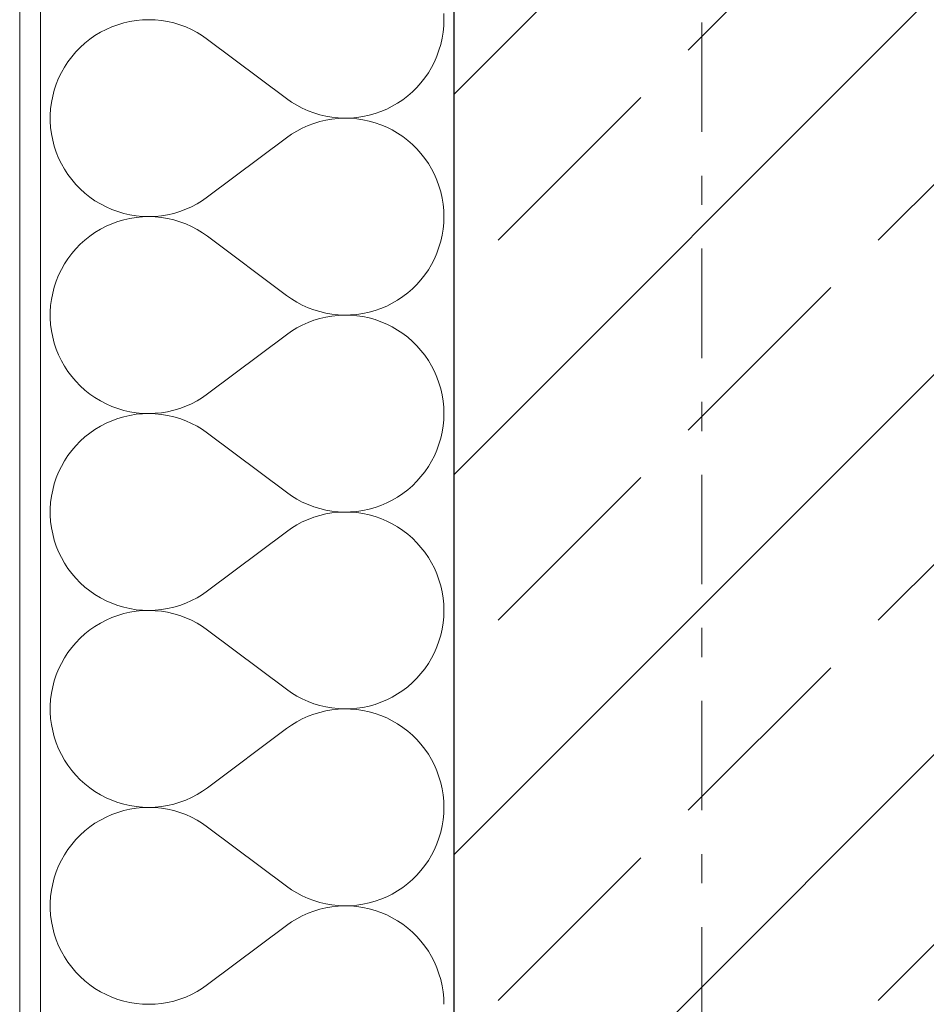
# Model space of a CAD drawing. Extents: x 100 to 2982, y 37 to 2050.
# Tile 42 of 135: x 620 to 664, y 1241 to 1289. Entities that reach past the tile are written whole.
import ezdxf
from ezdxf.xclip import XClip

# ---------------------------------------------------------------- set-up
doc = ezdxf.new("R2010")
doc.units = 0
doc.header["$MEASUREMENT"] = 0
doc.header["$XCLIPFRAME"] = 0
doc.linetypes.add('Przerywana podwójnie', pattern=[54.680554, 26.458333, -10.583333, 7.055556, -10.583333])
for name, color, linetype in [('410-K Osie', 7, 'Continuous'), ('420-K Ściany', 7, 'Continuous'), ('820-G Rysunki Obrazki', 7, 'Continuous')]:
    doc.layers.add(name, color=color, linetype=linetype)

# ---------------------------------------------------------------- blocks, each defined once
blk = doc.blocks.new('*X23')
at = {"layer": '420-K Ściany', "color": 174, "linetype": 'Continuous', "lineweight": 5, "ltscale": 0.2}
for p, q in [((625.137, 1288.626), (624.839, 1288.559)), ((625.438, 1288.674), (625.137, 1288.626)), ((625.743, 1288.703), (625.438, 1288.674)), ((626.048, 1288.713), (625.743, 1288.703)), ((626.353, 1288.702), (626.048, 1288.713)), ((626.658, 1288.672), (626.353, 1288.702)), ((626.959, 1288.623), (626.658, 1288.672)), ((627.257, 1288.554), (626.959, 1288.623)), ((640.326, 1288.713), (640.316, 1289.014)), ((640.316, 1288.412), (640.326, 1288.713)), ((623.708, 1288.102), (623.446, 1287.944)), ((623.979, 1288.243), (623.708, 1288.102)), ((624.259, 1288.367), (623.979, 1288.243)), ((624.546, 1288.472), (624.259, 1288.367)), ((624.839, 1288.559), (624.546, 1288.472)), ((627.55, 1288.467), (627.257, 1288.554)), ((627.836, 1288.361), (627.55, 1288.467)), ((628.115, 1288.237), (627.836, 1288.361)), ((628.386, 1288.095), (628.115, 1288.237)), ((640.24, 1287.814), (640.288, 1288.112)), ((640.288, 1288.112), (640.316, 1288.412)), ((623.196, 1287.77), (622.957, 1287.579)), ((623.446, 1287.944), (623.196, 1287.77)), ((628.647, 1287.936), (628.386, 1288.095)), ((628.897, 1287.76), (628.647, 1287.936)), ((628.897, 1287.76), (632.707, 1284.903)), ((640.174, 1287.52), (640.24, 1287.814)), ((622.517, 1287.155), (622.319, 1286.922)), ((622.73, 1287.374), (622.517, 1287.155)), ((622.957, 1287.579), (622.73, 1287.374)), ((639.987, 1286.948), (640.089, 1287.231)), ((640.089, 1287.231), (640.174, 1287.52)), ((622.136, 1286.678), (621.969, 1286.422)), ((622.319, 1286.922), (622.136, 1286.678)), ((639.729, 1286.404), (639.866, 1286.672)), ((639.866, 1286.672), (639.987, 1286.948)), ((621.969, 1286.422), (621.819, 1286.155)), ((639.574, 1286.145), (639.729, 1286.404)), ((621.687, 1285.88), (621.572, 1285.597)), ((621.819, 1286.155), (621.687, 1285.88)), ((639.218, 1285.66), (639.404, 1285.897)), ((639.404, 1285.897), (639.574, 1286.145)), ((621.475, 1285.307), (621.398, 1285.011)), ((621.572, 1285.597), (621.475, 1285.307)), ((638.804, 1285.223), (639.018, 1285.435)), ((639.018, 1285.435), (639.218, 1285.66)), ((621.398, 1285.011), (621.339, 1284.711)), ((632.707, 1284.903), (632.953, 1284.73)), ((638.087, 1284.674), (638.338, 1284.842)), ((638.338, 1284.842), (638.577, 1285.025)), ((638.577, 1285.025), (638.804, 1285.223)), ((621.3, 1284.408), (621.281, 1284.103)), ((621.339, 1284.711), (621.3, 1284.408)), ((632.953, 1284.73), (633.21, 1284.573)), ((633.21, 1284.573), (633.477, 1284.432)), ((633.477, 1284.432), (633.752, 1284.309)), ((633.752, 1284.309), (634.034, 1284.203)), ((637.28, 1284.271), (637.558, 1284.388)), ((637.558, 1284.388), (637.827, 1284.523)), ((637.827, 1284.523), (638.087, 1284.674)), ((621.281, 1284.103), (621.281, 1283.798)), ((634.034, 1284.203), (634.322, 1284.116)), ((634.322, 1284.116), (634.615, 1284.046)), ((634.615, 1283.855), (634.322, 1283.786)), ((634.615, 1284.046), (634.912, 1283.996)), ((634.912, 1283.906), (634.615, 1283.855)), ((634.912, 1283.996), (635.211, 1283.964)), ((635.211, 1283.938), (634.912, 1283.906)), ((635.211, 1283.964), (635.512, 1283.951)), ((635.512, 1283.95), (635.211, 1283.938)), ((635.512, 1283.951), (635.813, 1283.957)), ((635.813, 1283.944), (635.512, 1283.95)), ((635.813, 1283.957), (636.114, 1283.983)), ((636.114, 1283.919), (635.813, 1283.944)), ((636.114, 1283.983), (636.411, 1284.027)), ((636.411, 1283.875), (636.114, 1283.919)), ((636.411, 1284.027), (636.706, 1284.09)), ((636.706, 1283.812), (636.411, 1283.875)), ((636.706, 1284.09), (636.996, 1284.171)), ((636.996, 1283.73), (636.706, 1283.812)), ((636.996, 1284.171), (637.28, 1284.271)), ((621.281, 1283.798), (621.3, 1283.493)), ((621.3, 1283.493), (621.339, 1283.19)), ((633.477, 1283.469), (633.21, 1283.328)), ((633.752, 1283.592), (633.477, 1283.469)), ((634.034, 1283.698), (633.752, 1283.592)), ((634.322, 1283.786), (634.034, 1283.698)), ((637.28, 1283.631), (636.996, 1283.73)), ((637.558, 1283.513), (637.28, 1283.631)), ((637.827, 1283.378), (637.558, 1283.513)), ((638.087, 1283.227), (637.827, 1283.378)), ((621.339, 1283.19), (621.398, 1282.89)), ((621.398, 1282.89), (621.475, 1282.594)), ((628.897, 1280.141), (632.707, 1282.998)), ((632.953, 1283.171), (632.707, 1282.998)), ((633.21, 1283.328), (632.953, 1283.171)), ((638.338, 1283.059), (638.087, 1283.227)), ((638.577, 1282.876), (638.338, 1283.059)), ((638.804, 1282.678), (638.577, 1282.876)), ((621.475, 1282.594), (621.572, 1282.304)), ((639.018, 1282.467), (638.804, 1282.678)), ((639.218, 1282.242), (639.018, 1282.467)), ((621.572, 1282.304), (621.687, 1282.021)), ((621.687, 1282.021), (621.819, 1281.746)), ((639.404, 1282.004), (639.218, 1282.242)), ((639.574, 1281.756), (639.404, 1282.004)), ((621.819, 1281.746), (621.969, 1281.48)), ((621.969, 1281.48), (622.136, 1281.224)), ((639.729, 1281.497), (639.574, 1281.756)), ((639.866, 1281.229), (639.729, 1281.497)), ((622.136, 1281.224), (622.319, 1280.979)), ((622.319, 1280.979), (622.517, 1280.746)), ((639.987, 1280.953), (639.866, 1281.229)), ((640.089, 1280.67), (639.987, 1280.953)), ((622.517, 1280.746), (622.73, 1280.527)), ((622.73, 1280.527), (622.957, 1280.322)), ((640.174, 1280.381), (640.089, 1280.67)), ((622.957, 1280.322), (623.196, 1280.132)), ((623.196, 1280.132), (623.446, 1279.957)), ((628.647, 1279.966), (628.897, 1280.141)), ((640.24, 1280.087), (640.174, 1280.381)), ((640.288, 1279.79), (640.24, 1280.087)), ((623.446, 1279.957), (623.708, 1279.799)), ((623.708, 1279.799), (623.979, 1279.658)), ((623.979, 1279.658), (624.259, 1279.535)), ((624.259, 1279.535), (624.546, 1279.429)), ((627.55, 1279.434), (627.836, 1279.541)), ((627.836, 1279.541), (628.115, 1279.665)), ((628.115, 1279.665), (628.386, 1279.807)), ((628.386, 1279.807), (628.647, 1279.966)), ((640.316, 1279.49), (640.288, 1279.79)), ((624.546, 1279.429), (624.839, 1279.343)), ((624.839, 1279.343), (625.137, 1279.275)), ((625.137, 1279.102), (624.839, 1279.035)), ((625.137, 1279.275), (625.438, 1279.227)), ((625.438, 1279.151), (625.137, 1279.102)), ((625.438, 1279.227), (625.743, 1279.198)), ((625.743, 1279.179), (625.438, 1279.151)), ((625.743, 1279.198), (626.048, 1279.189)), ((626.048, 1279.189), (625.743, 1279.179)), ((626.048, 1279.189), (626.353, 1279.199)), ((626.353, 1279.178), (626.048, 1279.189)), ((626.353, 1279.199), (626.658, 1279.229)), ((626.658, 1279.149), (626.353, 1279.178)), ((626.658, 1279.229), (626.959, 1279.278)), ((626.959, 1279.099), (626.658, 1279.149)), ((626.959, 1279.278), (627.257, 1279.347)), ((627.257, 1279.031), (626.959, 1279.099)), ((627.257, 1279.347), (627.55, 1279.434)), ((640.326, 1279.189), (640.316, 1279.49)), ((640.316, 1278.888), (640.326, 1279.189)), ((623.708, 1278.579), (623.446, 1278.421)), ((623.979, 1278.72), (623.708, 1278.579)), ((624.259, 1278.843), (623.979, 1278.72)), ((624.546, 1278.948), (624.259, 1278.843)), ((624.839, 1279.035), (624.546, 1278.948)), ((627.55, 1278.943), (627.257, 1279.031)), ((627.836, 1278.837), (627.55, 1278.943)), ((628.115, 1278.713), (627.836, 1278.837)), ((628.386, 1278.571), (628.115, 1278.713)), ((640.24, 1278.29), (640.288, 1278.588)), ((640.288, 1278.588), (640.316, 1278.888)), ((623.196, 1278.246), (622.957, 1278.056)), ((623.446, 1278.421), (623.196, 1278.246)), ((628.647, 1278.412), (628.386, 1278.571)), ((628.897, 1278.236), (628.647, 1278.412)), ((628.897, 1278.236), (632.707, 1275.379)), ((640.174, 1277.997), (640.24, 1278.29)), ((622.517, 1277.631), (622.319, 1277.399)), ((622.73, 1277.85), (622.517, 1277.631)), ((622.957, 1278.056), (622.73, 1277.85)), ((639.987, 1277.424), (640.089, 1277.707)), ((640.089, 1277.707), (640.174, 1277.997)), ((622.136, 1277.154), (621.969, 1276.898)), ((622.319, 1277.399), (622.136, 1277.154)), ((639.729, 1276.88), (639.866, 1277.148)), ((639.866, 1277.148), (639.987, 1277.424)), ((621.969, 1276.898), (621.819, 1276.632)), ((639.574, 1276.622), (639.729, 1276.88)), ((621.687, 1276.356), (621.572, 1276.073)), ((621.819, 1276.632), (621.687, 1276.356)), ((639.218, 1276.136), (639.404, 1276.373)), ((639.404, 1276.373), (639.574, 1276.622)), ((621.475, 1275.783), (621.398, 1275.488)), ((621.572, 1276.073), (621.475, 1275.783)), ((638.804, 1275.699), (639.018, 1275.911)), ((639.018, 1275.911), (639.218, 1276.136)), ((621.398, 1275.488), (621.339, 1275.188)), ((632.707, 1275.379), (632.953, 1275.206)), ((638.087, 1275.151), (638.338, 1275.318)), ((638.338, 1275.318), (638.577, 1275.501)), ((638.577, 1275.501), (638.804, 1275.699)), ((621.3, 1274.885), (621.281, 1274.58)), ((621.339, 1275.188), (621.3, 1274.885)), ((632.953, 1275.206), (633.21, 1275.049)), ((633.21, 1275.049), (633.477, 1274.909)), ((633.477, 1274.909), (633.752, 1274.785)), ((633.752, 1274.785), (634.034, 1274.679)), ((637.28, 1274.747), (637.558, 1274.864)), ((637.558, 1274.864), (637.827, 1274.999)), ((637.827, 1274.999), (638.087, 1275.151)), ((621.281, 1274.58), (621.281, 1274.274)), ((634.034, 1274.679), (634.322, 1274.592)), ((634.322, 1274.592), (634.615, 1274.522)), ((634.615, 1274.331), (634.322, 1274.262)), ((634.615, 1274.522), (634.912, 1274.472)), ((634.912, 1274.382), (634.615, 1274.331)), ((634.912, 1274.472), (635.211, 1274.44)), ((635.211, 1274.414), (634.912, 1274.382)), ((635.211, 1274.44), (635.512, 1274.427)), ((635.512, 1274.427), (635.211, 1274.414)), ((635.512, 1274.427), (635.813, 1274.433)), ((635.813, 1274.42), (635.512, 1274.427)), ((635.813, 1274.433), (636.114, 1274.459)), ((636.114, 1274.395), (635.813, 1274.42)), ((636.114, 1274.459), (636.411, 1274.503)), ((636.411, 1274.351), (636.114, 1274.395)), ((636.411, 1274.503), (636.706, 1274.566)), ((636.706, 1274.288), (636.411, 1274.351)), ((636.706, 1274.566), (636.996, 1274.647)), ((636.996, 1274.206), (636.706, 1274.288)), ((636.996, 1274.647), (637.28, 1274.747)), ((621.281, 1274.274), (621.3, 1273.969)), ((621.3, 1273.969), (621.339, 1273.666)), ((633.477, 1273.945), (633.21, 1273.805)), ((633.752, 1274.069), (633.477, 1273.945)), ((634.034, 1274.174), (633.752, 1274.069)), ((634.322, 1274.262), (634.034, 1274.174)), ((637.28, 1274.107), (636.996, 1274.206)), ((637.558, 1273.989), (637.28, 1274.107)), ((637.827, 1273.855), (637.558, 1273.989)), ((638.087, 1273.703), (637.827, 1273.855)), ((621.339, 1273.666), (621.398, 1273.366)), ((621.398, 1273.366), (621.475, 1273.071)), ((628.897, 1270.617), (632.707, 1273.474)), ((632.953, 1273.648), (632.707, 1273.474)), ((633.21, 1273.805), (632.953, 1273.648)), ((638.338, 1273.536), (638.087, 1273.703)), ((638.577, 1273.352), (638.338, 1273.536)), ((638.804, 1273.155), (638.577, 1273.352)), ((621.475, 1273.071), (621.572, 1272.781)), ((639.018, 1272.943), (638.804, 1273.155)), ((639.218, 1272.718), (639.018, 1272.943)), ((621.572, 1272.781), (621.687, 1272.497)), ((621.687, 1272.497), (621.819, 1272.222)), ((639.404, 1272.481), (639.218, 1272.718)), ((639.574, 1272.232), (639.404, 1272.481)), ((621.819, 1272.222), (621.969, 1271.956)), ((621.969, 1271.956), (622.136, 1271.7)), ((639.729, 1271.974), (639.574, 1272.232)), ((639.866, 1271.706), (639.729, 1271.974)), ((622.136, 1271.7), (622.319, 1271.455)), ((622.319, 1271.455), (622.517, 1271.223)), ((639.987, 1271.429), (639.866, 1271.706)), ((640.089, 1271.146), (639.987, 1271.429)), ((622.517, 1271.223), (622.73, 1271.003)), ((622.73, 1271.003), (622.957, 1270.798)), ((640.174, 1270.857), (640.089, 1271.146)), ((622.957, 1270.798), (623.196, 1270.608)), ((623.196, 1270.608), (623.446, 1270.433)), ((628.647, 1270.442), (628.897, 1270.617)), ((640.24, 1270.563), (640.174, 1270.857)), ((640.288, 1270.266), (640.24, 1270.563)), ((623.446, 1270.433), (623.708, 1270.275)), ((623.708, 1270.275), (623.979, 1270.134)), ((623.979, 1270.134), (624.259, 1270.011)), ((624.259, 1270.011), (624.546, 1269.906)), ((627.55, 1269.911), (627.836, 1270.017)), ((627.836, 1270.017), (628.115, 1270.141)), ((628.115, 1270.141), (628.386, 1270.283)), ((628.386, 1270.283), (628.647, 1270.442)), ((640.316, 1269.966), (640.288, 1270.266)), ((624.546, 1269.906), (624.839, 1269.819)), ((624.839, 1269.819), (625.137, 1269.751)), ((625.137, 1269.578), (624.839, 1269.511)), ((625.137, 1269.751), (625.438, 1269.703)), ((625.438, 1269.627), (625.137, 1269.578)), ((625.438, 1269.703), (625.743, 1269.674)), ((625.743, 1269.656), (625.438, 1269.627)), ((625.743, 1269.674), (626.048, 1269.665)), ((626.048, 1269.665), (625.743, 1269.656)), ((626.048, 1269.665), (626.353, 1269.675)), ((626.353, 1269.655), (626.048, 1269.665)), ((626.353, 1269.675), (626.658, 1269.705)), ((626.658, 1269.625), (626.353, 1269.655)), ((626.658, 1269.705), (626.959, 1269.755)), ((626.959, 1269.575), (626.658, 1269.625)), ((626.959, 1269.755), (627.257, 1269.823)), ((627.257, 1269.507), (626.959, 1269.575)), ((627.257, 1269.823), (627.55, 1269.911)), ((640.326, 1269.665), (640.316, 1269.966)), ((640.316, 1269.364), (640.326, 1269.665)), ((623.708, 1269.055), (623.446, 1268.897)), ((623.979, 1269.196), (623.708, 1269.055)), ((624.259, 1269.319), (623.979, 1269.196)), ((624.546, 1269.424), (624.259, 1269.319)), ((624.839, 1269.511), (624.546, 1269.424)), ((627.55, 1269.419), (627.257, 1269.507)), ((627.836, 1269.313), (627.55, 1269.419)), ((628.115, 1269.189), (627.836, 1269.313)), ((628.386, 1269.047), (628.115, 1269.189)), ((640.24, 1268.767), (640.288, 1269.064)), ((640.288, 1269.064), (640.316, 1269.364)), ((623.196, 1268.722), (622.957, 1268.532)), ((623.446, 1268.897), (623.196, 1268.722)), ((628.647, 1268.888), (628.386, 1269.047)), ((628.897, 1268.713), (628.647, 1268.888)), ((628.897, 1268.713), (632.707, 1265.855)), ((640.174, 1268.473), (640.24, 1268.767)), ((622.517, 1268.107), (622.319, 1267.875)), ((622.73, 1268.327), (622.517, 1268.107)), ((622.957, 1268.532), (622.73, 1268.327)), ((639.987, 1267.9), (640.089, 1268.184)), ((640.089, 1268.184), (640.174, 1268.473)), ((622.136, 1267.63), (621.969, 1267.374)), ((622.319, 1267.875), (622.136, 1267.63)), ((639.729, 1267.356), (639.866, 1267.624)), ((639.866, 1267.624), (639.987, 1267.9)), ((621.969, 1267.374), (621.819, 1267.108)), ((639.574, 1267.098), (639.729, 1267.356)), ((621.687, 1266.833), (621.572, 1266.549)), ((621.819, 1267.108), (621.687, 1266.833)), ((639.218, 1266.612), (639.404, 1266.849)), ((639.404, 1266.849), (639.574, 1267.098)), ((621.475, 1266.259), (621.398, 1265.964)), ((621.572, 1266.549), (621.475, 1266.259)), ((638.804, 1266.175), (639.018, 1266.387)), ((639.018, 1266.387), (639.218, 1266.612)), ((621.398, 1265.964), (621.339, 1265.664)), ((632.707, 1265.855), (632.953, 1265.682)), ((638.087, 1265.627), (638.338, 1265.794)), ((638.338, 1265.794), (638.577, 1265.977)), ((638.577, 1265.977), (638.804, 1266.175)), ((621.3, 1265.361), (621.281, 1265.056)), ((621.339, 1265.664), (621.3, 1265.361)), ((632.953, 1265.682), (633.21, 1265.525)), ((633.21, 1265.525), (633.477, 1265.385)), ((633.477, 1265.385), (633.752, 1265.261)), ((633.752, 1265.261), (634.034, 1265.156)), ((637.28, 1265.223), (637.558, 1265.341)), ((637.558, 1265.341), (637.827, 1265.475)), ((637.827, 1265.475), (638.087, 1265.627)), ((621.281, 1265.056), (621.281, 1264.75)), ((634.034, 1265.156), (634.322, 1265.068)), ((634.322, 1265.068), (634.615, 1264.999)), ((634.615, 1264.808), (634.322, 1264.738)), ((634.615, 1264.999), (634.912, 1264.948)), ((634.912, 1264.858), (634.615, 1264.808)), ((634.912, 1264.948), (635.211, 1264.916)), ((635.211, 1264.89), (634.912, 1264.858)), ((635.211, 1264.916), (635.512, 1264.903)), ((635.512, 1264.903), (635.211, 1264.89)), ((635.512, 1264.903), (635.813, 1264.91)), ((635.813, 1264.897), (635.512, 1264.903)), ((635.813, 1264.91), (636.114, 1264.935)), ((636.114, 1264.871), (635.813, 1264.897)), ((636.114, 1264.935), (636.411, 1264.979)), ((636.411, 1264.827), (636.114, 1264.871)), ((636.411, 1264.979), (636.706, 1265.042)), ((636.706, 1264.764), (636.411, 1264.827)), ((636.706, 1265.042), (636.996, 1265.124)), ((636.996, 1264.683), (636.706, 1264.764)), ((636.996, 1265.124), (637.28, 1265.223)), ((621.281, 1264.75), (621.3, 1264.445)), ((621.3, 1264.445), (621.339, 1264.142)), ((633.477, 1264.421), (633.21, 1264.281)), ((633.752, 1264.545), (633.477, 1264.421)), ((634.034, 1264.65), (633.752, 1264.545)), ((634.322, 1264.738), (634.034, 1264.65)), ((637.28, 1264.583), (636.996, 1264.683)), ((637.558, 1264.466), (637.28, 1264.583)), ((637.827, 1264.331), (637.558, 1264.466)), ((638.087, 1264.179), (637.827, 1264.331)), ((621.339, 1264.142), (621.398, 1263.842)), ((621.398, 1263.842), (621.475, 1263.547)), ((628.897, 1261.094), (632.707, 1263.951)), ((632.953, 1264.124), (632.707, 1263.951)), ((633.21, 1264.281), (632.953, 1264.124)), ((638.338, 1264.012), (638.087, 1264.179)), ((638.577, 1263.829), (638.338, 1264.012)), ((638.804, 1263.631), (638.577, 1263.829)), ((621.475, 1263.547), (621.572, 1263.257)), ((639.018, 1263.419), (638.804, 1263.631)), ((639.218, 1263.194), (639.018, 1263.419)), ((621.572, 1263.257), (621.687, 1262.974)), ((621.687, 1262.974), (621.819, 1262.698)), ((639.404, 1262.957), (639.218, 1263.194)), ((639.574, 1262.708), (639.404, 1262.957)), ((621.819, 1262.698), (621.969, 1262.432)), ((621.969, 1262.432), (622.136, 1262.176)), ((639.729, 1262.45), (639.574, 1262.708)), ((639.866, 1262.182), (639.729, 1262.45)), ((622.136, 1262.176), (622.319, 1261.931)), ((622.319, 1261.931), (622.517, 1261.699)), ((639.987, 1261.906), (639.866, 1262.182)), ((640.089, 1261.622), (639.987, 1261.906)), ((622.517, 1261.699), (622.73, 1261.48)), ((622.73, 1261.48), (622.957, 1261.274)), ((640.174, 1261.333), (640.089, 1261.622)), ((622.957, 1261.274), (623.196, 1261.084)), ((623.196, 1261.084), (623.446, 1260.909)), ((628.647, 1260.918), (628.897, 1261.094)), ((640.24, 1261.04), (640.174, 1261.333)), ((640.288, 1260.742), (640.24, 1261.04)), ((623.446, 1260.909), (623.708, 1260.751)), ((623.708, 1260.751), (623.979, 1260.61)), ((623.979, 1260.61), (624.259, 1260.487)), ((624.259, 1260.487), (624.546, 1260.382)), ((627.55, 1260.387), (627.836, 1260.493)), ((627.836, 1260.493), (628.115, 1260.617)), ((628.115, 1260.617), (628.386, 1260.759)), ((628.386, 1260.759), (628.647, 1260.918)), ((640.316, 1260.442), (640.288, 1260.742)), ((624.546, 1260.382), (624.839, 1260.295)), ((624.839, 1260.295), (625.137, 1260.228)), ((625.137, 1260.055), (624.839, 1259.987)), ((625.137, 1260.228), (625.438, 1260.179)), ((625.438, 1260.103), (625.137, 1260.055)), ((625.438, 1260.179), (625.743, 1260.15)), ((625.743, 1260.132), (625.438, 1260.103)), ((625.743, 1260.15), (626.048, 1260.141)), ((626.048, 1260.141), (625.743, 1260.132)), ((626.048, 1260.141), (626.353, 1260.151)), ((626.353, 1260.131), (626.048, 1260.141)), ((626.353, 1260.151), (626.658, 1260.181)), ((626.658, 1260.101), (626.353, 1260.131)), ((626.658, 1260.181), (626.959, 1260.231)), ((626.959, 1260.052), (626.658, 1260.101)), ((626.959, 1260.231), (627.257, 1260.299)), ((627.257, 1259.983), (626.959, 1260.052)), ((627.257, 1260.299), (627.55, 1260.387)), ((640.326, 1260.141), (640.316, 1260.442)), ((640.316, 1259.84), (640.326, 1260.141)), ((623.708, 1259.531), (623.446, 1259.373)), ((623.979, 1259.672), (623.708, 1259.531)), ((624.259, 1259.795), (623.979, 1259.672)), ((624.546, 1259.901), (624.259, 1259.795)), ((624.839, 1259.987), (624.546, 1259.901)), ((627.55, 1259.896), (627.257, 1259.983)), ((627.836, 1259.789), (627.55, 1259.896)), ((628.115, 1259.665), (627.836, 1259.789)), ((628.386, 1259.523), (628.115, 1259.665)), ((640.24, 1259.243), (640.288, 1259.54)), ((640.288, 1259.54), (640.316, 1259.84)), ((623.196, 1259.198), (622.957, 1259.008)), ((623.446, 1259.373), (623.196, 1259.198)), ((628.647, 1259.364), (628.386, 1259.523)), ((628.897, 1259.189), (628.647, 1259.364)), ((628.897, 1259.189), (632.707, 1256.332)), ((640.174, 1258.949), (640.24, 1259.243)), ((622.517, 1258.583), (622.319, 1258.351)), ((622.73, 1258.803), (622.517, 1258.583)), ((622.957, 1259.008), (622.73, 1258.803)), ((639.987, 1258.377), (640.089, 1258.66)), ((640.089, 1258.66), (640.174, 1258.949)), ((622.136, 1258.106), (621.969, 1257.85)), ((622.319, 1258.351), (622.136, 1258.106)), ((639.729, 1257.833), (639.866, 1258.101)), ((639.866, 1258.101), (639.987, 1258.377)), ((621.969, 1257.85), (621.819, 1257.584)), ((639.574, 1257.574), (639.729, 1257.833)), ((621.687, 1257.309), (621.572, 1257.026)), ((621.819, 1257.584), (621.687, 1257.309)), ((639.218, 1257.088), (639.404, 1257.326)), ((639.404, 1257.326), (639.574, 1257.574)), ((621.475, 1256.736), (621.398, 1256.44)), ((621.572, 1257.026), (621.475, 1256.736)), ((638.804, 1256.652), (639.018, 1256.863)), ((639.018, 1256.863), (639.218, 1257.088)), ((621.398, 1256.44), (621.339, 1256.14)), ((632.707, 1256.332), (632.953, 1256.159)), ((638.087, 1256.103), (638.338, 1256.271)), ((638.338, 1256.271), (638.577, 1256.454)), ((638.577, 1256.454), (638.804, 1256.652)), ((621.3, 1255.837), (621.281, 1255.532)), ((621.339, 1256.14), (621.3, 1255.837)), ((632.953, 1256.159), (633.21, 1256.002)), ((633.21, 1256.002), (633.477, 1255.861)), ((633.477, 1255.861), (633.752, 1255.738)), ((633.752, 1255.738), (634.034, 1255.632)), ((637.28, 1255.699), (637.558, 1255.817)), ((637.558, 1255.817), (637.827, 1255.951)), ((637.827, 1255.951), (638.087, 1256.103)), ((621.281, 1255.532), (621.281, 1255.226)), ((634.034, 1255.632), (634.322, 1255.544)), ((634.322, 1255.544), (634.615, 1255.475)), ((634.615, 1255.284), (634.322, 1255.214)), ((634.615, 1255.475), (634.912, 1255.424)), ((634.912, 1255.334), (634.615, 1255.284)), ((634.912, 1255.424), (635.211, 1255.392)), ((635.211, 1255.366), (634.912, 1255.334)), ((635.211, 1255.392), (635.512, 1255.38)), ((635.512, 1255.379), (635.211, 1255.366)), ((635.512, 1255.38), (635.813, 1255.386)), ((635.813, 1255.373), (635.512, 1255.379)), ((635.813, 1255.386), (636.114, 1255.411)), ((636.114, 1255.347), (635.813, 1255.373)), ((636.114, 1255.411), (636.411, 1255.455)), ((636.411, 1255.303), (636.114, 1255.347)), ((636.411, 1255.455), (636.706, 1255.518)), ((636.706, 1255.24), (636.411, 1255.303)), ((636.706, 1255.518), (636.996, 1255.6)), ((636.996, 1255.159), (636.706, 1255.24)), ((636.996, 1255.6), (637.28, 1255.699)), ((621.281, 1255.226), (621.3, 1254.922)), ((621.3, 1254.922), (621.339, 1254.618)), ((633.477, 1254.897), (633.21, 1254.757)), ((633.752, 1255.021), (633.477, 1254.897)), ((634.034, 1255.127), (633.752, 1255.021)), ((634.322, 1255.214), (634.034, 1255.127)), ((637.28, 1255.059), (636.996, 1255.159)), ((637.558, 1254.942), (637.28, 1255.059)), ((637.827, 1254.807), (637.558, 1254.942)), ((638.087, 1254.656), (637.827, 1254.807)), ((621.339, 1254.618), (621.398, 1254.319)), ((621.398, 1254.319), (621.475, 1254.023)), ((628.897, 1251.57), (632.707, 1254.427)), ((632.953, 1254.6), (632.707, 1254.427)), ((633.21, 1254.757), (632.953, 1254.6)), ((638.338, 1254.488), (638.087, 1254.656)), ((638.577, 1254.305), (638.338, 1254.488)), ((638.804, 1254.107), (638.577, 1254.305)), ((621.475, 1254.023), (621.572, 1253.733)), ((639.018, 1253.895), (638.804, 1254.107)), ((639.218, 1253.67), (639.018, 1253.895)), ((621.572, 1253.733), (621.687, 1253.45)), ((621.687, 1253.45), (621.819, 1253.175)), ((639.404, 1253.433), (639.218, 1253.67)), ((639.574, 1253.185), (639.404, 1253.433)), ((621.819, 1253.175), (621.969, 1252.908)), ((621.969, 1252.908), (622.136, 1252.652)), ((639.729, 1252.926), (639.574, 1253.185)), ((639.866, 1252.658), (639.729, 1252.926)), ((622.136, 1252.652), (622.319, 1252.408)), ((622.319, 1252.408), (622.517, 1252.175)), ((639.987, 1252.382), (639.866, 1252.658)), ((640.089, 1252.099), (639.987, 1252.382)), ((622.517, 1252.175), (622.73, 1251.956)), ((622.73, 1251.956), (622.957, 1251.75)), ((640.174, 1251.81), (640.089, 1252.099)), ((622.957, 1251.75), (623.196, 1251.56)), ((623.196, 1251.56), (623.446, 1251.386)), ((628.647, 1251.394), (628.897, 1251.57)), ((640.24, 1251.516), (640.174, 1251.81)), ((640.288, 1251.218), (640.24, 1251.516)), ((623.446, 1251.386), (623.708, 1251.227)), ((623.708, 1251.227), (623.979, 1251.086)), ((623.979, 1251.086), (624.259, 1250.963)), ((624.259, 1250.963), (624.546, 1250.858)), ((627.55, 1250.863), (627.836, 1250.969)), ((627.836, 1250.969), (628.115, 1251.093)), ((628.115, 1251.093), (628.386, 1251.235)), ((628.386, 1251.235), (628.647, 1251.394)), ((640.316, 1250.918), (640.288, 1251.218)), ((624.546, 1250.858), (624.839, 1250.771)), ((624.839, 1250.771), (625.137, 1250.704)), ((625.137, 1250.531), (624.839, 1250.463)), ((625.137, 1250.704), (625.438, 1250.656)), ((625.438, 1250.579), (625.137, 1250.531)), ((625.438, 1250.656), (625.743, 1250.627)), ((625.743, 1250.608), (625.438, 1250.579)), ((625.743, 1250.627), (626.048, 1250.617)), ((626.048, 1250.617), (625.743, 1250.608)), ((626.048, 1250.617), (626.353, 1250.628)), ((626.353, 1250.607), (626.048, 1250.617)), ((626.353, 1250.628), (626.658, 1250.658)), ((626.658, 1250.577), (626.353, 1250.607)), ((626.658, 1250.658), (626.959, 1250.707)), ((626.959, 1250.528), (626.658, 1250.577)), ((626.959, 1250.707), (627.257, 1250.775)), ((627.257, 1250.459), (626.959, 1250.528)), ((627.257, 1250.775), (627.55, 1250.863)), ((640.326, 1250.617), (640.316, 1250.918)), ((640.316, 1250.316), (640.326, 1250.617)), ((623.708, 1250.007), (623.446, 1249.849)), ((623.979, 1250.148), (623.708, 1250.007)), ((624.259, 1250.272), (623.979, 1250.148)), ((624.546, 1250.377), (624.259, 1250.272)), ((624.839, 1250.463), (624.546, 1250.377)), ((627.55, 1250.372), (627.257, 1250.459)), ((627.836, 1250.266), (627.55, 1250.372)), ((628.115, 1250.141), (627.836, 1250.266)), ((628.386, 1249.999), (628.115, 1250.141)), ((640.24, 1249.719), (640.288, 1250.016)), ((640.288, 1250.016), (640.316, 1250.316)), ((623.196, 1249.675), (622.957, 1249.484)), ((623.446, 1249.849), (623.196, 1249.675)), ((628.647, 1249.84), (628.386, 1249.999)), ((628.897, 1249.665), (628.647, 1249.84)), ((628.897, 1249.665), (632.707, 1246.808)), ((640.174, 1249.425), (640.24, 1249.719)), ((622.517, 1249.06), (622.319, 1248.827)), ((622.73, 1249.279), (622.517, 1249.06)), ((622.957, 1249.484), (622.73, 1249.279)), ((639.987, 1248.853), (640.089, 1249.136)), ((640.089, 1249.136), (640.174, 1249.425)), ((622.136, 1248.582), (621.969, 1248.326)), ((622.319, 1248.827), (622.136, 1248.582)), ((639.729, 1248.309), (639.866, 1248.577)), ((639.866, 1248.577), (639.987, 1248.853)), ((621.969, 1248.326), (621.819, 1248.06)), ((639.574, 1248.05), (639.729, 1248.309)), ((621.687, 1247.785), (621.572, 1247.502)), ((621.819, 1248.06), (621.687, 1247.785)), ((639.218, 1247.565), (639.404, 1247.802)), ((639.404, 1247.802), (639.574, 1248.05)), ((621.475, 1247.212), (621.398, 1246.916)), ((621.572, 1247.502), (621.475, 1247.212)), ((638.804, 1247.128), (639.018, 1247.34)), ((639.018, 1247.34), (639.218, 1247.565)), ((621.398, 1246.916), (621.339, 1246.616)), ((632.707, 1246.808), (632.953, 1246.635)), ((638.087, 1246.579), (638.338, 1246.747)), ((638.338, 1246.747), (638.577, 1246.93)), ((638.577, 1246.93), (638.804, 1247.128)), ((621.3, 1246.313), (621.281, 1246.008)), ((621.339, 1246.616), (621.3, 1246.313)), ((632.953, 1246.635), (633.21, 1246.478)), ((633.21, 1246.478), (633.477, 1246.337)), ((633.477, 1246.337), (633.752, 1246.214)), ((633.752, 1246.214), (634.034, 1246.108)), ((637.28, 1246.176), (637.558, 1246.293)), ((637.558, 1246.293), (637.827, 1246.428)), ((637.827, 1246.428), (638.087, 1246.579)), ((621.281, 1246.008), (621.281, 1245.703)), ((634.034, 1246.108), (634.322, 1246.02)), ((634.322, 1246.02), (634.615, 1245.951)), ((634.615, 1245.76), (634.322, 1245.691)), ((634.615, 1245.951), (634.912, 1245.9)), ((634.912, 1245.811), (634.615, 1245.76)), ((634.912, 1245.9), (635.211, 1245.869)), ((635.211, 1245.842), (634.912, 1245.811)), ((635.211, 1245.869), (635.512, 1245.856)), ((635.512, 1245.855), (635.211, 1245.842)), ((635.512, 1245.856), (635.813, 1245.862)), ((635.813, 1245.849), (635.512, 1245.855)), ((635.813, 1245.862), (636.114, 1245.887)), ((636.114, 1245.824), (635.813, 1245.849)), ((636.114, 1245.887), (636.411, 1245.931)), ((636.411, 1245.779), (636.114, 1245.824)), ((636.411, 1245.931), (636.706, 1245.994)), ((636.706, 1245.716), (636.411, 1245.779)), ((636.706, 1245.994), (636.996, 1246.076)), ((636.996, 1245.635), (636.706, 1245.716)), ((636.996, 1246.076), (637.28, 1246.176)), ((621.281, 1245.703), (621.3, 1245.398)), ((621.3, 1245.398), (621.339, 1245.095)), ((633.477, 1245.374), (633.21, 1245.233)), ((633.752, 1245.497), (633.477, 1245.374)), ((634.034, 1245.603), (633.752, 1245.497)), ((634.322, 1245.691), (634.034, 1245.603)), ((637.28, 1245.535), (636.996, 1245.635)), ((637.558, 1245.418), (637.28, 1245.535)), ((637.827, 1245.283), (637.558, 1245.418)), ((638.087, 1245.132), (637.827, 1245.283)), ((621.339, 1245.095), (621.398, 1244.795)), ((621.398, 1244.795), (621.475, 1244.499)), ((628.897, 1242.046), (632.707, 1244.903)), ((632.953, 1245.076), (632.707, 1244.903)), ((633.21, 1245.233), (632.953, 1245.076)), ((638.338, 1244.964), (638.087, 1245.132)), ((638.577, 1244.781), (638.338, 1244.964)), ((638.804, 1244.583), (638.577, 1244.781)), ((621.475, 1244.499), (621.572, 1244.209)), ((639.018, 1244.371), (638.804, 1244.583)), ((639.218, 1244.146), (639.018, 1244.371)), ((621.572, 1244.209), (621.687, 1243.926)), ((621.687, 1243.926), (621.819, 1243.651)), ((639.404, 1243.909), (639.218, 1244.146)), ((639.574, 1243.661), (639.404, 1243.909)), ((621.819, 1243.651), (621.969, 1243.385)), ((621.969, 1243.385), (622.136, 1243.129)), ((639.729, 1243.402), (639.574, 1243.661)), ((639.866, 1243.134), (639.729, 1243.402)), ((622.136, 1243.129), (622.319, 1242.884)), ((622.319, 1242.884), (622.517, 1242.651)), ((639.987, 1242.858), (639.866, 1243.134)), ((640.089, 1242.575), (639.987, 1242.858)), ((622.517, 1242.651), (622.73, 1242.432)), ((622.73, 1242.432), (622.957, 1242.227)), ((640.174, 1242.286), (640.089, 1242.575)), ((622.957, 1242.227), (623.196, 1242.036)), ((623.196, 1242.036), (623.446, 1241.862)), ((628.647, 1241.871), (628.897, 1242.046)), ((640.24, 1241.992), (640.174, 1242.286)), ((640.288, 1241.694), (640.24, 1241.992)), ((623.446, 1241.862), (623.708, 1241.704)), ((623.708, 1241.704), (623.979, 1241.563)), ((623.979, 1241.563), (624.259, 1241.439)), ((624.259, 1241.439), (624.546, 1241.334)), ((627.55, 1241.339), (627.836, 1241.445)), ((627.836, 1241.445), (628.115, 1241.57)), ((628.115, 1241.57), (628.386, 1241.712)), ((628.386, 1241.712), (628.647, 1241.871)), ((640.316, 1241.395), (640.288, 1241.694)), ((624.546, 1241.334), (624.839, 1241.248)), ((624.839, 1241.248), (625.137, 1241.18)), ((625.137, 1241.18), (625.438, 1241.132)), ((625.438, 1241.132), (625.743, 1241.103)), ((625.743, 1241.103), (626.048, 1241.094)), ((626.048, 1241.094), (626.353, 1241.104)), ((626.353, 1241.104), (626.658, 1241.134)), ((626.658, 1241.134), (626.959, 1241.183)), ((626.959, 1241.183), (627.257, 1241.252)), ((627.257, 1241.252), (627.55, 1241.339)), ((640.326, 1241.094), (640.316, 1241.395))]:
    blk.add_line(p, q, dxfattribs=at)
blk = doc.blocks.new('Rysunek_1_1', base_point=(-18316.349, -206.526))
at = {"layer": '420-K Ściany', "linetype": 'Continuous', "lineweight": 5}
h = blk.add_hatch(dxfattribs=at)
h.set_pattern_fill('Tynk_0001', color=176, style=0, pattern_type=2)
h.set_pattern_definition([(0, (-18316.349, -206.5255), (0, 8.660254), [0, -5]), (0, (-18313.849, -202.195), (0, 8.660254), [0, -5])])
h.paths.add_polyline_path([(619.802, 1483.009), (619.802, 1179.009), (620.802, 1179.576), (620.802, 1482.531)])
h = blk.add_hatch(dxfattribs=at)
h.set_pattern_fill('Beton_zbrojony_0001', color=170, style=0, pattern_type=2)
h.set_pattern_definition([(45, (-18316.349, -206.526), (-9.192388, 9.192388), []), (45, (-18320.945, -201.929), (-9.192388, 9.192388), [9.75, -3.25])])
h.paths.add_polyline_path([(664.802, 1204.509), (664.802, 1461.509), (640.802, 1461.509), (640.802, 1204.509)])
at = {"layer": '410-K Osie', "color": 4, "linetype": 'Przerywana podwójnie', "lineweight": 13, "ltscale": 0.2}
blk.add_line((652.802, 1813.509), (652.802, 529.46), dxfattribs=at)
blk.add_line((652.802, 1813.509), (652.802, 529.46), dxfattribs=at)
at = {"layer": '420-K Ściany', "color": 67, "linetype": 'Continuous', "lineweight": 13, "ltscale": 0.2}
blk.add_line((620.802, 1482.531), (620.802, 1179.576), dxfattribs=at)
at = {"layer": '420-K Ściany', "color": 27, "linetype": 'Continuous', "lineweight": 25, "ltscale": 0.2}
blk.add_line((640.802, 1461.509), (640.802, 1204.509), dxfattribs=at)
at = {"layer": '420-K Ściany', "color": 47, "linetype": 'Continuous', "lineweight": 15, "ltscale": 0.2, "flags": 128}
blk.add_lwpolyline([(619.802, 1483.009), (619.802, 1179.009)], dxfattribs=at)
at = {"color": 65, "linetype": 'Continuous', "lineweight": 13, "ltscale": 0.2}
blk.add_blockref('*X23', (0, 0), dxfattribs=at)

msp = doc.modelspace()

# ---------------------------------------------------------------- block references
at = {"layer": '820-G Rysunki Obrazki', "color": 65, "linetype": 'Continuous', "lineweight": 13, "ltscale": 0.2}
ref = msp.add_blockref('Rysunek_1_1', (-18316.349, -206.526), dxfattribs=at)
XClip(ref).set_block_clipping_path([(244.527027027, 76.8014120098), (2570.9054054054, 2022.1162324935)])

doc.saveas('drawing.dxf')
